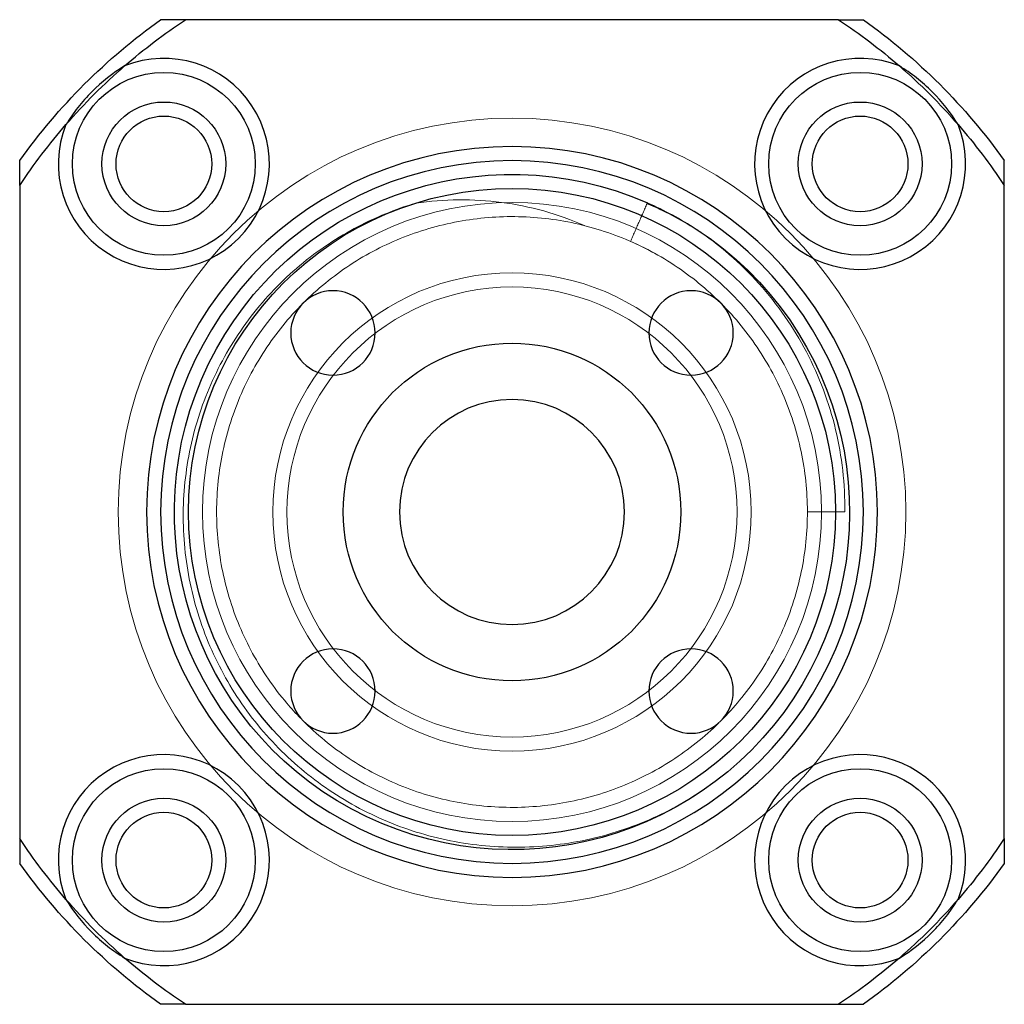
# Model space of a CAD drawing. Header units: millimetres. Extents: x 5939 to 6064, y 7184 to 7303.
# Tile 1 of 256: x 5939 to 5974, y 7224 to 7259. Entities that reach past the tile are written whole.
import ezdxf
from ezdxf.lldxf.tags import DXFTag

# ---------------------------------------------------------------- set-up
doc = ezdxf.new("R2010")
doc.units = ezdxf.units.MM
doc.layers.add('1', color=7, linetype='CONTINUOUS', true_color=0xffffff)
tags = doc.linetypes.add('DASHED', pattern=[25.72, 12.86, -12.86]).pattern_tags.tags
tags[6:7] = [DXFTag(74, 4), DXFTag(75, 0), DXFTag(340, '0'), DXFTag(46, 0.0), DXFTag(50, 0.0), DXFTag(44, 0.0), DXFTag(45, 0.0)]
tags[4:5] = [DXFTag(74, 4), DXFTag(75, 0), DXFTag(340, '0'), DXFTag(46, 0.0), DXFTag(50, 0.0), DXFTag(44, 0.0), DXFTag(45, 0.0)]

msp = doc.modelspace()

# ---------------------------------------------------------------- linework, layer by layer
at = {"layer": '1', "color": 7, "linetype": 'Continuous'}
for p, q in [((5968.082, 7258.965), (5944.866, 7258.965)), ((5938.974, 7253.073), (5938.974, 7229.857)), ((5973.974, 7229.857), (5973.974, 7253.073)), ((5961.279, 7252.435), (5961.288, 7252.457)), ((5944.866, 7223.965), (5968.082, 7223.965))]:
    msp.add_line(p, q, dxfattribs=at)
at = {"layer": '1', "color": 251, "linetype": 'DASHED', "lineweight": 5}
for p, q in [((5938.974, 7229.857), (5938.974, 7253.073)), ((5973.974, 7253.073), (5973.974, 7229.857))]:
    msp.add_line(p, q, dxfattribs=at)
at = {"layer": '1', "color": 7, "linetype": 'Continuous'}
for centre, radius in [((5944.099, 7253.839), 3.25), ((5968.848, 7253.839), 3.25), ((5944.099, 7253.839), 2.2), ((5968.848, 7253.839), 2.2), ((5944.099, 7253.839), 1.7), ((5968.848, 7253.839), 1.7), ((5956.474, 7241.465), 11.5), ((5956.474, 7241.465), 6), ((5944.099, 7229.09), 3.25), ((5968.848, 7229.09), 3.25), ((5944.099, 7229.09), 2.2), ((5968.848, 7229.09), 2.2), ((5944.099, 7229.09), 1.7), ((5968.848, 7229.09), 1.7)]:
    msp.add_circle(centre, radius, dxfattribs=at)
at = {"layer": '1', "color": 251, "linetype": 'DASHED', "lineweight": 5, "extrusion": (-6.12303e-17, 6.12303e-17, -1)}
for radius in [14, 11, 8.5, 8]:
    msp.add_circle((-5956.474, 7241.465), radius, dxfattribs=at)
at = {"layer": '1', "color": 7, "linetype": 'Continuous', "extrusion": (-6.12303e-17, 6.12303e-17, -1)}
for radius in [12.99, 12.49]:
    msp.add_circle((-5956.474, 7241.465), radius, dxfattribs=at)
at = {"layer": '1', "color": 7, "linetype": 'Continuous', "extrusion": (0, 0, -1)}
for centre in [(-5950.11, 7247.829), (-5962.838, 7247.829), (-5950.11, 7235.101), (-5962.838, 7235.101)]:
    msp.add_circle(centre, 1.5, dxfattribs=at)
at = {"layer": '1', "color": 7, "linetype": 'Continuous', "extrusion": (1.22461e-16, 6.12303e-17, -1)}
msp.add_circle((-5956.474, 7241.465), 4, dxfattribs=at)
at = {"layer": '1', "color": 7, "linetype": 'Continuous', "extrusion": (-6.12303e-17, 6.12303e-17, -1)}
for radius, start, end in [(21.5, 35.516, 54.484), (21, 49.0246, 56.4427), (21, 123.5573, 130.9754), (21.5, 125.516, 144.484), (21, 33.5573, 40.9754), (21, 139.0246, 146.4427), (12, 123.0587, 113.6534), (21, 319.0246, 326.4427), (21, 213.5573, 220.9754), (21.5, 305.516, 324.484), (21.5, 215.516, 234.484), (21, 303.5573, 310.9754), (21, 229.0246, 236.4427)]:
    msp.add_arc((-5956.474, 7241.465), radius, start, end, dxfattribs=at)
at = {"layer": '1', "color": 7, "linetype": 'Continuous'}
for centre, start, end in [((5944.099, 7253.839), 158.1434, 111.8566), ((5968.848, 7253.839), 68.1434, 21.8566), ((5944.099, 7229.09), 248.1434, 201.8566), ((5968.848, 7229.09), 338.1434, 291.8566)]:
    msp.add_arc(centre, 3.75, start, end, dxfattribs=at)
at = {"layer": '1', "color": 251, "linetype": 'DASHED', "lineweight": 5, "extrusion": (-6.12303e-17, 6.12303e-17, -1)}
for start, end in [(40.9757, 49.0243), (130.9757, 139.0243), (310.9757, 319.0243), (220.9757, 229.0243)]:
    msp.add_arc((-5956.474, 7241.465), 21, start, end, dxfattribs=at)
at = {"layer": '1', "color": 7, "linetype": 'Continuous'}
for points, degree in [([(5944.866, 7258.965), (5944.693, 7258.965), (5944.518, 7258.965), (5944.342, 7258.965), (5944.164, 7258.965), (5943.984, 7258.965)], 5), ([(5968.082, 7258.965), (5968.255, 7258.965), (5968.43, 7258.965), (5968.606, 7258.965), (5968.784, 7258.965), (5968.964, 7258.965)], 5), ([(5938.974, 7253.073), (5938.974, 7253.246), (5938.974, 7253.421), (5938.974, 7253.597), (5938.974, 7253.775), (5938.974, 7253.955)], 5), ([(5973.974, 7253.073), (5973.974, 7253.246), (5973.974, 7253.421), (5973.974, 7253.597), (5973.974, 7253.775), (5973.974, 7253.955)], 5), ([(5961.279, 7252.435), (5961.884, 7252.178), (5962.464, 7251.874), (5963.02, 7251.522)], 3), ([(5938.974, 7229.857), (5938.974, 7229.684), (5938.974, 7229.509), (5938.974, 7229.333), (5938.974, 7229.155), (5938.974, 7228.975)], 5), ([(5973.974, 7229.857), (5973.974, 7229.684), (5973.974, 7229.509), (5973.974, 7229.333), (5973.974, 7229.155), (5973.974, 7228.975)], 5), ([(5944.866, 7223.965), (5944.693, 7223.965), (5944.518, 7223.965), (5944.342, 7223.965), (5944.164, 7223.965), (5943.984, 7223.965)], 5), ([(5968.082, 7223.965), (5968.255, 7223.965), (5968.43, 7223.965), (5968.606, 7223.965), (5968.784, 7223.965), (5968.964, 7223.965)], 5)]:
    msp.add_open_spline(points, degree=degree, dxfattribs=at)
for points in [[(5942.703, 7257.32), (5942.281, 7257.062), (5941.892, 7256.758), (5941.363, 7256.23), (5941.196, 7256.041), (5940.889, 7255.65), (5940.748, 7255.447), (5940.619, 7255.235)], [(5972.329, 7255.235), (5972.07, 7255.658), (5971.767, 7256.046), (5971.239, 7256.575), (5971.05, 7256.743), (5970.659, 7257.05), (5970.456, 7257.191), (5970.244, 7257.32)], [(5940.619, 7227.694), (5940.877, 7227.272), (5941.181, 7226.883), (5941.709, 7226.354), (5941.897, 7226.187), (5942.288, 7225.88), (5942.492, 7225.739), (5942.703, 7225.61)], [(5970.244, 7225.61), (5970.667, 7225.868), (5971.055, 7226.172), (5971.584, 7226.7), (5971.751, 7226.888), (5972.058, 7227.279), (5972.199, 7227.483), (5972.329, 7227.694)]]:
    msp.add_open_spline(points, degree=3, knots=[0, 0, 0, 0, 0.5, 0.5, 0.75, 0.75, 1, 1, 1, 1], dxfattribs=at)
at = {"layer": '1', "color": 251, "linetype": 'DASHED', "lineweight": 5}
for points, degree in [([(5953.052, 7252.444), (5952.997, 7252.428), (5952.943, 7252.411), (5952.888, 7252.394)], 3), ([(5960.686, 7251.083), (5961.279, 7252.435)], 1), ([(5966.973, 7241.591), (5966.973, 7241.549), (5966.974, 7241.507), (5966.974, 7241.465)], 3), ([(5968.3, 7241.465), (5966.974, 7241.465)], 1), ([(5963.056, 7231.431), (5963.044, 7231.423), (5963.032, 7231.415), (5963.02, 7231.408)], 3)]:
    msp.add_open_spline(points, degree=degree, dxfattribs=at)
for points, knots in [([(5953.052, 7252.444), (5953.56, 7252.518), (5954.071, 7252.558), (5955.085, 7252.567), (5955.591, 7252.537), (5956.6, 7252.406), (5957.106, 7252.303), (5958.094, 7252.027), (5958.577, 7251.854), (5959.047, 7251.645)], [0, 0, 0, 0, 0.25, 0.25, 0.5, 0.5, 0.75, 0.75, 1, 1, 1, 1]), ([(5961.288, 7252.457), (5961.895, 7252.191), (5962.473, 7251.878), (5963.08, 7251.483), (5963.138, 7251.444), (5963.196, 7251.405)], [0, 0, 0, 0, 0.904159, 0.904159, 1, 1, 1, 1]), ([(5952.753, 7252.351), (5952.053, 7252.121), (5951.383, 7251.828), (5950.377, 7251.268), (5950.019, 7251.043), (5949.333, 7250.557), (5949.006, 7250.297), (5948.383, 7249.745), (5948.087, 7249.452), (5947.526, 7248.835), (5947.26, 7248.508), (5946.516, 7247.487), (5946.103, 7246.764), (5945.433, 7245.237), (5945.177, 7244.424), (5944.85, 7242.789), (5944.774, 7241.96), (5944.796, 7240.696), (5944.826, 7240.277), (5944.93, 7239.449), (5945.004, 7239.039), (5945.195, 7238.229), (5945.312, 7237.828), (5945.591, 7237.035), (5945.753, 7236.645), (5946.293, 7235.514), (5946.729, 7234.805), (5947.498, 7233.81), (5947.775, 7233.489), (5948.354, 7232.886), (5948.963, 7232.316), (5949.628, 7231.814), (5950.321, 7231.345), (5950.684, 7231.127), (5951.795, 7230.538), (5952.568, 7230.228), (5953.773, 7229.886), (5954.185, 7229.792), (5955.013, 7229.65), (5955.428, 7229.601), (5956.674, 7229.519), (5957.509, 7229.552), (5959.178, 7229.795), (5959.985, 7230.002), (5961.547, 7230.581), (5962.307, 7230.956), (5963.02, 7231.408)], [0, 0, 0, 0, 0.055193, 0.055193, 0.086686, 0.086686, 0.11818, 0.11818, 0.149673, 0.149673, 0.181167, 0.181167, 0.244154, 0.244154, 0.307141, 0.307141, 0.370128, 0.370128, 0.401622, 0.401622, 0.433116, 0.433116, 0.464609, 0.464609, 0.496103, 0.496103, 0.55909, 0.55909, 0.590583, 0.590583, 0.622077, 0.653571, 0.653571, 0.685064, 0.685064, 0.748051, 0.748051, 0.779545, 0.779545, 0.811039, 0.811039, 0.874026, 0.874026, 0.937013, 0.937013, 1, 1, 1, 1]), ([(5948.956, 7234.135), (5948.789, 7234.306), (5948.627, 7234.484), (5948.237, 7234.943), (5948.018, 7235.229), (5947.41, 7236.115), (5947.067, 7236.744), (5946.648, 7237.745), (5946.526, 7238.086), (5946.318, 7238.773), (5946.232, 7239.121), (5946.097, 7239.823), (5946.047, 7240.179), (5945.983, 7240.897), (5945.97, 7241.261), (5945.986, 7242.34), (5946.069, 7243.051), (5946.304, 7244.103), (5946.401, 7244.453), (5946.631, 7245.138), (5946.762, 7245.473), (5947.205, 7246.451), (5947.566, 7247.07), (5948.421, 7248.242), (5948.902, 7248.775), (5949.699, 7249.495), (5949.977, 7249.721), (5950.56, 7250.148), (5950.864, 7250.348), (5951.794, 7250.892), (5952.446, 7251.188), (5953.469, 7251.532), (5953.82, 7251.63), (5954.523, 7251.788), (5954.877, 7251.849), (5955.587, 7251.933), (5955.944, 7251.958), (5956.662, 7251.969), (5957.024, 7251.957), (5958.106, 7251.862), (5958.809, 7251.727), (5959.838, 7251.418), (5960.177, 7251.297), (5960.842, 7251.02), (5961.167, 7250.864), (5961.482, 7250.693)], [0, 0, 0, 0, 0.024009, 0.024009, 0.060168, 0.060168, 0.132485, 0.132485, 0.168643, 0.168643, 0.204802, 0.204802, 0.24096, 0.24096, 0.277119, 0.277119, 0.349436, 0.349436, 0.385594, 0.385594, 0.421753, 0.421753, 0.49407, 0.49407, 0.566387, 0.566387, 0.602546, 0.602546, 0.638704, 0.638704, 0.711021, 0.711021, 0.74718, 0.74718, 0.783338, 0.783338, 0.819497, 0.819497, 0.855655, 0.855655, 0.927972, 0.927972, 0.964131, 0.964131, 1, 1, 1, 1]), ([(5963.02, 7251.522), (5963.847, 7250.967), (5964.59, 7250.32), (5965.583, 7249.214), (5965.893, 7248.822), (5966.456, 7248.013), (5966.71, 7247.593), (5967.167, 7246.723), (5967.369, 7246.274), (5967.719, 7245.343), (5967.863, 7244.869), (5968.206, 7243.436), (5968.315, 7242.461), (5968.3, 7241.465)], [0, 0, 0, 0, 0.25, 0.25, 0.375, 0.375, 0.5, 0.5, 0.625, 0.625, 0.75, 0.75, 1, 1, 1, 1]), ([(5960.686, 7251.083), (5961.351, 7250.792), (5961.979, 7250.435), (5963.16, 7249.593), (5963.698, 7249.118), (5964.427, 7248.33), (5964.657, 7248.054), (5965.09, 7247.476), (5965.293, 7247.174), (5965.848, 7246.25), (5966.151, 7245.602), (5966.507, 7244.583), (5966.609, 7244.233), (5966.775, 7243.531), (5966.839, 7243.178), (5966.932, 7242.469), (5966.96, 7242.112), (5966.98, 7241.395), (5966.971, 7241.033), (5966.889, 7239.95), (5966.761, 7239.245), (5966.464, 7238.212), (5966.347, 7237.872), (5966.076, 7237.201), (5965.923, 7236.872), (5965.42, 7235.921), (5965.022, 7235.326), (5964.361, 7234.526), (5964.145, 7234.289), (5963.922, 7234.064)], [0, 0, 0, 0, 0.105932, 0.105932, 0.211864, 0.211864, 0.264831, 0.264831, 0.317797, 0.317797, 0.423729, 0.423729, 0.476695, 0.476695, 0.529661, 0.529661, 0.582627, 0.582627, 0.635593, 0.635593, 0.741525, 0.741525, 0.794492, 0.794492, 0.847458, 0.847458, 0.95339, 0.95339, 1, 1, 1, 1]), ([(5963.83, 7233.972), (5963.573, 7233.72), (5963.304, 7233.482), (5962.745, 7233.036), (5962.455, 7232.827), (5961.85, 7232.439), (5961.535, 7232.258), (5960.567, 7231.769), (5959.899, 7231.513), (5958.514, 7231.14), (5957.792, 7231.023), (5956.36, 7230.941), (5955.645, 7230.973), (5954.574, 7231.132), (5954.217, 7231.204), (5953.521, 7231.382), (5953.179, 7231.489), (5952.508, 7231.736), (5952.178, 7231.877), (5951.532, 7232.194), (5951.213, 7232.37), (5950.296, 7232.944), (5949.732, 7233.384), (5949.149, 7233.941), (5949.085, 7234.004), (5949.022, 7234.067)], [0, 0, 0, 0, 0.065582, 0.065582, 0.131165, 0.131165, 0.196747, 0.196747, 0.327912, 0.327912, 0.459077, 0.459077, 0.590241, 0.590241, 0.655824, 0.655824, 0.721406, 0.721406, 0.786988, 0.786988, 0.852571, 0.852571, 0.983736, 0.983736, 1, 1, 1, 1])]:
    msp.add_open_spline(points, degree=3, knots=knots, dxfattribs=at)

doc.saveas('drawing.dxf')
